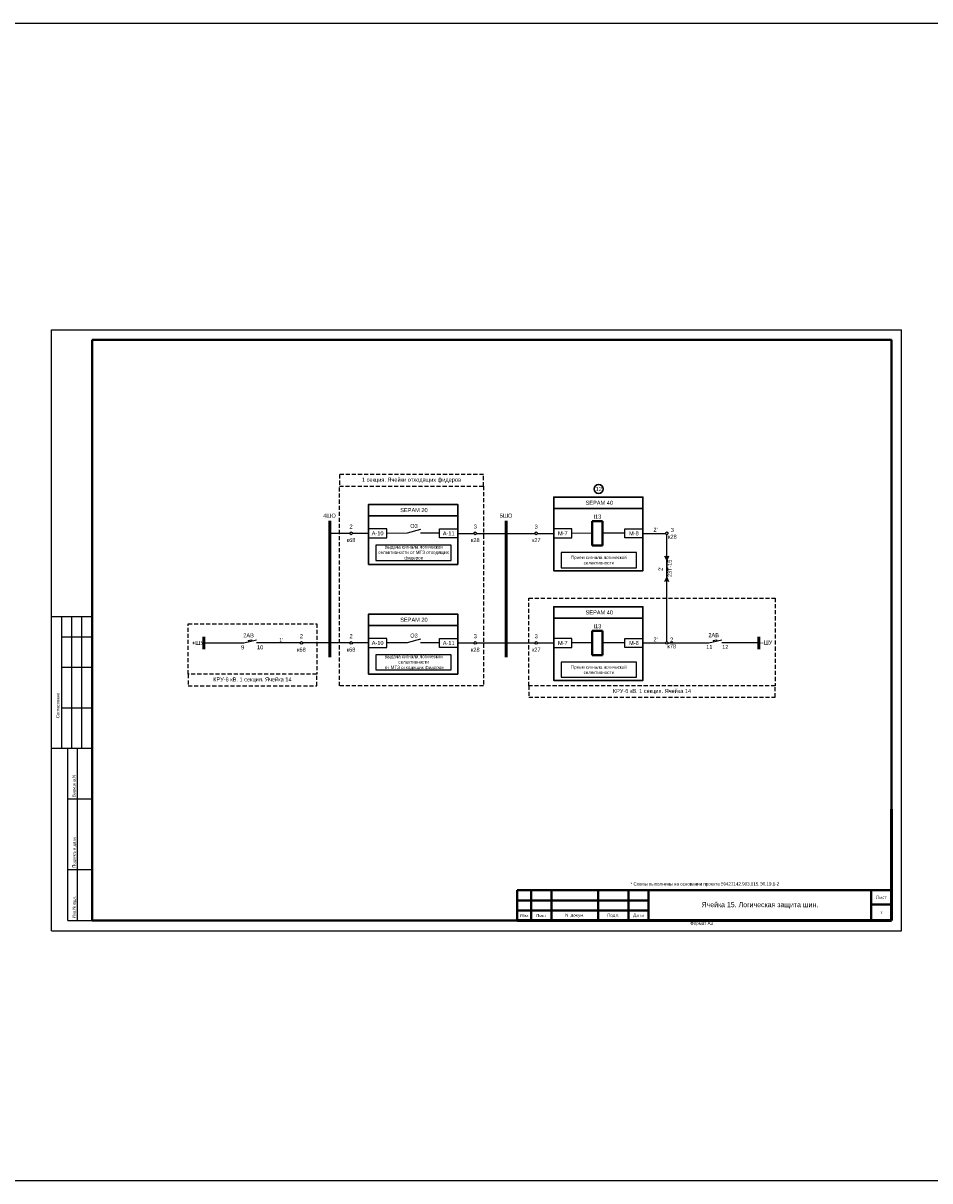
# Model space of a CAD drawing. Header units: millimetres. Extents: x 7700 to 12777, y -2533 to 2568.
# Tile 58 of 74: x 11244 to 11692, y 529 to 1101. Entities that reach past the tile are written whole.
import ezdxf
from ezdxf.enums import TextEntityAlignment as Align

# ---------------------------------------------------------------- set-up
doc = ezdxf.new("R2010")
doc.units = ezdxf.units.MM
doc.linetypes.add('JIS_02_2.0', pattern=[3, 2, -1])
doc.layers.add('основная 0.5', color=7, linetype='Continuous', lineweight=50)
doc.styles.add('SIMPLEX', font='txt', dxfattribs={"height": 5})

msp = doc.modelspace()

# ---------------------------------------------------------------- hatches: boundary and pattern name
h = msp.add_hatch(color=256)
h.dxf.hatch_style = 1
h.paths.add_polyline_path([(11561.46, 837.64), (11562.32, 835.64), (11563.17, 837.64)])
h = msp.add_hatch(color=256)
h.dxf.hatch_style = 1
h.paths.add_polyline_path([(11563.17, 825.09), (11562.32, 827.09), (11561.46, 825.09)])

# ---------------------------------------------------------------- linework, layer by layer
for p, q in [((11258.31, 652.45), (11258.31, 949.5)), ((11258.31, 949.5), (11678.32, 949.5)), ((11258.31, 652.45), (11258.31, 949.5)), ((11678.32, 652.45), (11678.32, 949.5)), ((11678.32, 652.45), (11678.32, 949.5)), ((11405.65, 848.88), (11395.78, 848.88)), ((11414.95, 848.88), (11406.97, 848.88)), ((11434.04, 848.91), (11423.95, 848.88)), ((11440.71, 850.77), (11434.04, 848.91)), ((11450.08, 848.91), (11440.71, 848.91)), ((11459.08, 848.88), (11467.06, 848.88)), ((11468.39, 848.88), (11497.16, 848.88)), ((11498.49, 848.88), (11506.47, 848.88)), ((11525.56, 848.91), (11515.47, 848.88)), ((11541.59, 848.91), (11530.56, 848.91)), ((11550.59, 848.88), (11561.65, 848.88)), ((11562.32, 795.36), (11562.32, 848.22)), ((11562.32, 835.64), (11561.46, 837.64)), ((11563.17, 837.64), (11562.32, 835.64)), ((11562.32, 835.64), (11562.32, 827.09)), ((11561.46, 825.09), (11562.32, 827.09)), ((11562.32, 827.09), (11563.17, 825.09)), ((11278.31, 807.69), (11258.31, 807.69)), ((11263.31, 742.69), (11263.31, 807.69)), ((11268.31, 742.69), (11268.31, 807.69)), ((11273.31, 742.69), (11273.31, 807.69)), ((11263.31, 797.69), (11278.31, 797.69)), ((11355.43, 795.86), (11355.59, 795.26)), ((11357.13, 796.28), (11357.29, 795.66)), ((11440.71, 796.59), (11434.04, 794.73)), ((11583.14, 794.7), (11589.49, 796.22)), ((11585.31, 795.86), (11587.01, 796.28)), ((11585.31, 795.86), (11585.47, 795.26)), ((11587.01, 796.28), (11587.17, 795.66)), ((11333.56, 794.7), (11353.26, 794.7)), ((11381.1, 794.7), (11359.61, 794.7)), ((11402.01, 794.7), (11382.43, 794.7)), ((11405.65, 794.7), (11395.78, 794.7)), ((11414.95, 794.7), (11406.97, 794.7)), ((11434.04, 794.73), (11423.95, 794.7)), ((11450.08, 794.73), (11440.71, 794.73)), ((11459.08, 794.7), (11467.06, 794.7)), ((11468.39, 794.7), (11483.03, 794.7)), ((11483.03, 794.7), (11497.16, 794.7)), ((11483.03, 794.7), (11497.16, 794.7)), ((11498.49, 794.7), (11506.47, 794.7)), ((11525.56, 794.73), (11515.47, 794.7)), ((11541.59, 794.73), (11530.56, 794.73)), ((11550.59, 794.7), (11561.65, 794.7)), ((11562.98, 794.7), (11583.14, 794.7)), ((11607.85, 794.7), (11589.49, 794.7)), ((11263.31, 782.69), (11278.31, 782.69)), ((11263.31, 762.69), (11278.31, 762.69)), ((11258.31, 742.69), (11278.31, 742.69)), ((11266.31, 657.5), (11266.31, 742.69)), ((11271.18, 657.5), (11271.18, 742.69)), ((11266.31, 717.69), (11278.31, 717.69)), ((11266.31, 682.69), (11278.31, 682.69)), ((11258.31, 652.45), (11678.32, 652.45)), ((11266.31, 657.5), (11278.31, 657.5))]:
    msp.add_line(p, q)
at = {"lineweight": 40}
for p, q in [((11278.31, 944.5), (11673.4, 944.5)), ((11673.4, 944.5), (11673.4, 657.5)), ((11530.56, 854.88), (11525.56, 854.88)), ((11525.56, 854.88), (11525.56, 842.88)), ((11530.56, 842.88), (11530.56, 854.88)), ((11530.56, 842.88), (11525.56, 842.88)), ((11530.56, 800.7), (11525.56, 800.7)), ((11525.56, 800.7), (11525.56, 788.7)), ((11530.56, 788.7), (11530.56, 800.7)), ((11530.56, 788.7), (11525.56, 788.7)), ((11488.4, 672.49), (11553.4, 672.49)), ((11663.4, 672.5), (11663.4, 657.5)), ((11488.4, 667.49), (11553.4, 667.49)), ((11663.4, 665.5), (11673.4, 665.5)), ((11488.4, 662.49), (11553.4, 662.49)), ((11278.31, 657.5), (11673.4, 657.5))]:
    msp.add_line(p, q, dxfattribs=at)
at = {"linetype": 'Continuous', "lineweight": 40}
msp.add_line((11278.31, 944.5), (11278.31, 657.5), dxfattribs=at)
at = {"lineweight": 50}
for p, q in [((11395.78, 855.07), (11395.78, 787.62)), ((11483.03, 855.07), (11483.03, 787.62))]:
    msp.add_line(p, q, dxfattribs=at)
at = {"color": 1, "lineweight": 50}
msp.add_line((11333.56, 791.7), (11333.56, 797.7), dxfattribs=at)
at = {"color": 7}
for p, q in [((11353.26, 794.7), (11359.61, 796.22)), ((11355.43, 795.86), (11357.13, 796.28))]:
    msp.add_line(p, q, dxfattribs=at)
at = {"color": 5, "lineweight": 50}
msp.add_line((11607.85, 791.7), (11607.85, 797.7), dxfattribs=at)
at = {"color": 2}
msp.add_lwpolyline([(7701.96, 1101.04), (12739.64, 1101.04), (12739.64, 528.85), (7701.96, 528.85)], close=True, dxfattribs=at)
at = {"color": 32, "linetype": 'JIS_02_2.0', "true_color": 0xcd6928}
msp.add_lwpolyline([(11471.74, 877.93), (11471.74, 877.93), (11400.59, 877.93), (11400.59, 872.24), (11471.74, 872.24), (11471.74, 877.93)], dxfattribs=at)
msp.add_lwpolyline([(11400.59, 872.24), (11471.74, 872.24), (11471.74, 773.53), (11400.59, 773.53)], close=True, dxfattribs=at)
at = {"lineweight": 30}
for points in [[(11506.47, 866.8), (11506.47, 866.8), (11550.59, 866.8), (11550.59, 861.12), (11506.47, 861.12), (11506.47, 866.8)], [(11414.95, 863.19), (11414.95, 863.19), (11459.08, 863.19), (11459.08, 857.5), (11414.95, 857.5), (11414.95, 863.19)], [(11506.47, 812.63), (11506.47, 812.63), (11550.59, 812.63), (11550.59, 806.94), (11506.47, 806.94), (11506.47, 812.63)], [(11414.95, 809.01), (11414.95, 809.01), (11459.08, 809.01), (11459.08, 803.32), (11414.95, 803.32), (11414.95, 809.01)]]:
    msp.add_lwpolyline(points, dxfattribs=at)
for points in [[(11506.47, 861.12), (11550.59, 861.12), (11550.59, 830.36), (11506.47, 830.36)], [(11414.95, 857.5), (11459.08, 857.5), (11459.08, 833.49), (11414.95, 833.49)], [(11506.47, 806.94), (11550.59, 806.94), (11550.59, 776.18), (11506.47, 776.18)], [(11414.95, 803.32), (11459.08, 803.32), (11459.08, 779.31), (11414.95, 779.31)]]:
    msp.add_lwpolyline(points, close=True, dxfattribs=at)
for points in [[(11414.95, 846.63), (11423.95, 846.63), (11423.95, 851.13), (11414.95, 851.13)], [(11459.08, 846.63), (11450.08, 846.63), (11450.08, 851.13), (11459.08, 851.13)], [(11506.47, 846.63), (11515.47, 846.63), (11515.47, 851.13), (11506.47, 851.13)], [(11550.59, 846.63), (11541.59, 846.63), (11541.59, 851.13), (11550.59, 851.13)], [(11418.64, 835.53), (11455.86, 835.53), (11455.86, 842.95), (11418.64, 842.95)], [(11510.16, 831.91), (11547.38, 831.91), (11547.38, 839.33), (11510.16, 839.33)], [(11414.95, 792.45), (11423.95, 792.45), (11423.95, 796.95), (11414.95, 796.95)], [(11459.08, 792.45), (11450.08, 792.45), (11450.08, 796.95), (11459.08, 796.95)], [(11506.47, 792.45), (11515.47, 792.45), (11515.47, 796.95), (11506.47, 796.95)], [(11550.59, 792.45), (11541.59, 792.45), (11541.59, 796.95), (11550.59, 796.95)], [(11418.64, 781.35), (11455.86, 781.35), (11455.86, 788.77), (11418.64, 788.77)], [(11510.16, 777.73), (11547.38, 777.73), (11547.38, 785.15), (11510.16, 785.15)]]:
    msp.add_lwpolyline(points, close=True)
at = {"color": 30, "linetype": 'JIS_02_2.0', "true_color": 0xf26722}
for points in [[(11494.16, 816.88), (11615.95, 816.88), (11615.95, 773.53), (11494.16, 773.53)], [(11325.74, 804.19), (11389.32, 804.19), (11389.32, 779.22), (11325.74, 779.22)]]:
    msp.add_lwpolyline(points, close=True, dxfattribs=at)
for points in [[(11389.32, 779.22), (11389.32, 779.22), (11325.74, 779.22), (11325.74, 773.53), (11389.32, 773.53), (11389.32, 779.22)], [(11567.92, 773.53), (11567.92, 773.53), (11494.16, 773.53), (11494.16, 767.85), (11615.95, 767.85), (11615.95, 773.53)]]:
    msp.add_lwpolyline(points, dxfattribs=at)
at = {"lineweight": 30}
msp.add_circle((11528.74, 870.82), 2.25, dxfattribs=at)
for centre in [(11406.31, 848.88), (11467.72, 848.88), (11497.82, 848.88), (11562.32, 848.88), (11381.76, 794.7), (11406.31, 794.7), (11467.72, 794.7), (11497.82, 794.7), (11562.32, 794.7)]:
    msp.add_circle(centre, 0.663)
at = {"layer": 'основная 0.5', "color": 0}
for p, q in [((11673.4, 657.5), (11673.4, 712.5)), ((11488.4, 657.5), (11673.4, 657.5))]:
    msp.add_line(p, q, dxfattribs=at)
at = {"layer": 'основная 0.5', "lineweight": 40}
for p, q in [((11488.4, 672.49), (11488.4, 657.5)), ((11495.4, 657.5), (11495.4, 672.49)), ((11505.4, 657.5), (11505.4, 672.49)), ((11528.4, 657.5), (11528.4, 672.49)), ((11543.4, 657.5), (11543.4, 672.49)), ((11553.4, 657.5), (11553.4, 672.5)), ((11553.4, 672.5), (11673.4, 672.5))]:
    msp.add_line(p, q, dxfattribs=at)

# ---------------------------------------------------------------- texts
at = {"color": 4, "style": 'SIMPLEX'}
msp.add_text('23Т-15', height=1.97, rotation=90, dxfattribs=at).set_placement((11564.82, 831.56), align=Align.CENTER)
at = {"style": 'SIMPLEX'}
for s, p in [('9', (11351.97, 791.55)), ('10', (11359.86, 791.59)), ('11', (11581.85, 791.66)), ('12', (11589.74, 791.7))]:
    msp.add_text(s, height=2, dxfattribs=at).set_placement(p)
at = {"linetype": 'Continuous', "style": 'SIMPLEX'}
for s, p in [('Согласовано', (11262.14, 757.56)), ('Взам.инв.N', (11270.14, 718.56)), ('Подпись и дата', (11270.14, 683.56)), ('Инв.Nподл.', (11270.14, 658.56))]:
    msp.add_text(s, height=1.5, rotation=90, dxfattribs=at).set_placement(p)
at = {"char_height": 2, "attachment_point": 5, "style": 'SIMPLEX'}
for s, insert, width in [('{\\C256;1 секция. Ячейки отходящих фидеров}', (11436.16, 875.09), 45.0729), ('12', (11528.74, 870.82), 4.3874), ('{\\C256;SEPAM 40}', (11529.01, 863.96), 45.0729), ('4ШО', (11395.67, 857.61), 4.3874), ('{\\C256; SEPAM 20}', (11437.02, 860.34), 44.125), ('5ШО', (11482.92, 857.61), 4.3874), ('I13', (11528.06, 857.13), 45.0729), ('2\\P\\pt10;\\P\\pt8;к68', (11406.31, 848.88), 4.3874), ('О3', (11437.42, 852.53), 4.3874), ('3\\P\\pt10;\\P\\pt8;к28', (11467.72, 848.88), 4.3874), ('\\pt10;3\\P\\Pк27', (11497.82, 848.88), 4.3874), ('A-10', (11419.45, 848.88), 9), ('A-11', (11454.58, 848.88), 9), ('M-7', (11510.97, 848.88), 9), ('M-8', (11546.09, 848.88), 9), ("2'", (11556.8, 850.62), 4.3874), ('\\pt10;3\\Pк28', (11565.1, 848.88), 4.3874), ('{\\C256; SEPAM 20}', (11437.02, 806.16), 44.125), ('{\\C256;SEPAM 40}', (11529.01, 809.78), 45.0729), ('I13', (11528.06, 802.95), 45.0729), ('+ШУ', (11330.67, 794.7), 5.7835), ('2АВ', (11355.66, 798.45), 4.3874), ("1'", (11371.84, 796.17), 4.3874), ('\\pt10;2\\P\\Pк68', (11381.76, 794.7), 4.3874), ('2\\P\\pt10;\\P\\pt8;к68', (11406.31, 794.7), 4.3874), ('A-10', (11419.45, 794.7), 9), ('О3', (11437.42, 798.35), 4.3874), ('A-11', (11454.58, 794.7), 9), ('3\\P\\pt10;\\P\\pt8;к28', (11467.72, 794.7), 4.3874), ('3\\P\\Pк27', (11497.82, 794.7), 4.3874), ('M-7', (11510.97, 794.7), 9), ('M-8', (11546.09, 794.7), 9), ("2'", (11556.8, 796.44), 4.3874), ('{\\L2}\\Pк78', (11564.8, 794.7), 4.3874), ('2АВ', (11585.54, 798.55), 4.3874), ('--ШУ', (11611.44, 794.91), 4.3874), ('{\\C256;КРУ-6 кВ. 1 секция. Ячейка 14}', (11357.53, 776.38), 63.5833), ('{\\C256;КРУ-6 кВ. 1 секция. Ячейка 14}', (11555.05, 770.69), 121.7869)]:
    msp.add_mtext(s, dxfattribs=dict(at, insert=insert, width=width))
at = {"color": 7, "char_height": 1.6, "attachment_point": 5, "style": 'SIMPLEX'}
for s, insert, width in [('Выдача сигнала логической селективности от МТЗ отходящих фидеров', (11437.25, 839.24), 37.049), ('Прием сигнала логической селективности', (11528.77, 835.62), 37.2194), ('Выдача сигнала логической селективности\\P от МТЗ отходящих фидеров', (11437.25, 785.06), 37.049), ('Прием сигнала логической селективности', (11528.77, 781.44), 37.2194)]:
    msp.add_mtext(s, dxfattribs=dict(at, insert=insert, width=width))
at = {"insert": (11559.27, 831.37), "char_height": 2, "width": 12.91, "attachment_point": 5, "rotation": 90, "style": 'SIMPLEX'}
msp.add_mtext("2'", dxfattribs=at)
at = {"lineweight": 35, "attachment_point": 5, "line_spacing_factor": 0.8, "style": 'SIMPLEX'}
for s, insert, char_height, width in [('\\pi-4.8,l6.4,t6.4;*^IСхемы выполнены на основании проекта 59427142.903.015.Э0.19.1-2', (11580.37, 675.37), 1.6, 185), ('{\\Fromans|c204;Лист}', (11668.4, 669), 1.6, 10), ('Ячейка 15. Логическая защита шин.', (11608.4, 665), 2.5, 110), ('{\\Fromans|c204;Изм.}', (11491.9, 659.99), 1.6, 7), ('{\\Fromans|c204;Лист}', (11500.4, 659.99), 1.6, 10), ('{\\Fromans|c0;N \\Fromans|c204;докум.}', (11516.9, 659.99), 1.6, 23), ('{\\Fromans|c204;Подп.}', (11535.9, 659.99), 1.6, 15), ('{\\Fromans|c204;Дата}', (11548.4, 659.99), 1.6, 10), ('{\\Fromans|c204;7}', (11668.4, 661.5), 1.6, 10)]:
    msp.add_mtext(s, dxfattribs=dict(at, insert=insert, char_height=char_height, width=width))
at = {"lineweight": 30, "insert": (11574, 656.97), "char_height": 1.6, "attachment_point": 1, "style": 'SIMPLEX'}
msp.add_mtext_dynamic_manual_height_columns('Формат А3', width=45.8537, gutter_width=12.5, heights=[0], dxfattribs=at)

doc.saveas('drawing.dxf')
